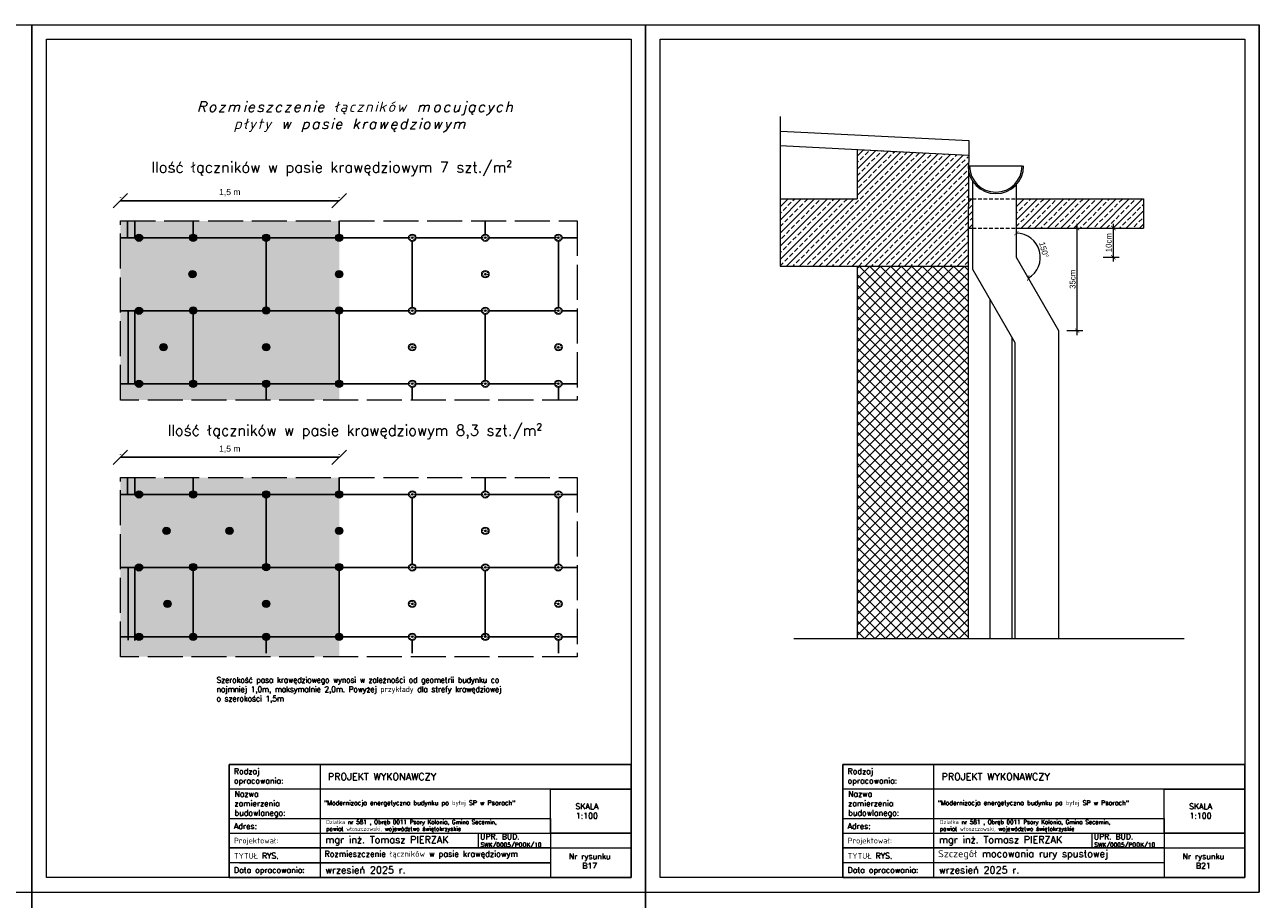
# Model space of a CAD drawing. Header units: millimetres. Extents: x 107252 to 132489, y 44218 to 60710.
# Tile 72 of 72: x 128264 to 132489, y 56023 to 59018. Entities that reach past the tile are written whole.
import ezdxf

# ---------------------------------------------------------------- set-up
doc = ezdxf.new("R2010")
doc.units = ezdxf.units.MM
doc.linetypes.add('ACAD_ISO02W100', pattern=[15, 12, -3])
doc.linetypes.add('DASHED', pattern=[19.05, 12.7, -6.35])
for name, color, linetype, lineweight in [('cienka', 3, 'Continuous', 18), ('linia', 100, 'Continuous', 25), ('opisy', 4, 'Continuous', 18), ('przerywa', 100, 'ACAD_ISO02W100', 5)]:
    doc.layers.add(name, color=color, linetype=linetype, lineweight=lineweight)
doc.layers.add('DIMENSIONS', color=7, linetype='Continuous')
doc.styles.add('KASIA', font='romans.shx', dxfattribs={"height": 20})
doc.styles.get("Standard").update_dxf_attribs({"font": 'GOTHIC.TTF'})
doc.styles.add('tekst', font='segoeui.ttf', dxfattribs={"height": 20})
doc.styles.add('Times50', font='times.ttf', dxfattribs={"height": 60})
doc.linetypes.add('BATTING', pattern='A,0.00254,-2.54,[134,ltypeshp.shx,S=2.54,R=0,X=-2.54,Y=0],-5.08,[134,ltypeshp.shx,S=2.54,R=180,X=2.54,Y=0],-2.54', length=10.16254)
doc.dimstyles.new('Skala 20', dxfattribs={"dimtxt": 60, "dimasz": 50, "dimexe": 10, "dimexo": 80, "dimgap": 15, "dimtad": 1, "dimdec": 0, "dimrnd": 0.0095, "dimzin": 1, "dimtxsty": 'Times50', "dimblk": 'OBLIQUE', "dimcen": 50, "dimclrd": 256, "dimclre": 256, "dimclrt": 256, "dimadec": 0, "dimazin": 0, "dimtfac": 1, "dimtdec": 0, "dimtix": 1, "dimtmove": 0, "dimatfit": 3, "dimfxl": 1, "dimlwd": -1, "dimlwe": -1, "dimarcsym": 0})
doc.dimstyles.new('Tomek 10', dxfattribs={"dimtxt": 15, "dimasz": 15, "dimexe": 20, "dimexo": 0.625, "dimgap": 5, "dimtad": 1, "dimdec": 0, "dimtxsty": 'Standard', "dimblk": 'ARCHTICK', "dimcen": 2.5, "dimdle": 15, "dimclrd": 3, "dimclre": 3, "dimadec": 0, "dimazin": 0, "dimtfac": 1, "dimtdec": 0, "dimtmove": 2, "dimatfit": 3, "dimfxl": 35, "dimfxlon": 1, "dimlwd": 18, "dimlwe": 18, "dimarcsym": 0})
pattern_1 = [(45, (62036.5, 59627.475), (-22.45064, 22.45064), []), (45, (62058.95, 59627.475), (-22.45064, 22.45064), [15.875, -7.9375])]

# ---------------------------------------------------------------- blocks, each defined once
blk = doc.blocks.new('_Oblique')
at = {"color": 0, "linetype": 'ByBlock', "lineweight": -2}
blk.add_line((-0.5, -0.5), (0.5, 0.5), dxfattribs=at)
blk = doc.blocks.new('*D516')
at = {"layer": 'Defpoints', "color": 0, "linetype": 'ByBlock', "transparency": 16777216}
for p in [(128591.1, 58415.1), (128591.1, 58345.8), (129340.1, 58345.8)]:
    blk.add_point(p, dxfattribs=at)
at = {"layer": 'DIMENSIONS', "linetype": 'ByBlock', "transparency": 16777216}
for p, q in [((128591.1, 58425.8), (128591.1, 58425.1)), ((129340.1, 58415.1), (128591.1, 58415.1)), ((129340.1, 58425.8), (129340.1, 58425.1))]:
    blk.add_line(p, q, dxfattribs=at)
at = {"layer": 'DIMENSIONS', "linetype": 'ByBlock', "transparency": 16777216, "xscale": 50, "yscale": 50, "zscale": 50, "rotation": 180}
blk.add_blockref('_Oblique', (128591.1, 58415.1), dxfattribs=at)
at = {"layer": 'DIMENSIONS', "linetype": 'ByBlock', "transparency": 16777216, "xscale": 50, "yscale": 50, "zscale": 50}
blk.add_blockref('_Oblique', (129340.1, 58415.1), dxfattribs=at)
at = {"layer": 'DIMENSIONS', "linetype": 'ByBlock', "transparency": 16777216, "insert": (128965.6, 58442.7), "char_height": 60, "attachment_point": 5, "style": 'Times50'}
blk.add_mtext('{\\fArial|b0|i0|c0|p34;\\H0.34883x;1,5 m}', dxfattribs=at)
blk = doc.blocks.new('*D517')
at = {"layer": 'Defpoints', "color": 0, "linetype": 'ByBlock', "transparency": 16777216}
for p in [(128591.1, 57536.3), (128591.1, 57466.9), (129340.1, 57466.9)]:
    blk.add_point(p, dxfattribs=at)
at = {"layer": 'DIMENSIONS', "linetype": 'ByBlock', "transparency": 16777216}
for p, q in [((128591.1, 57546.9), (128591.1, 57546.3)), ((129340.1, 57546.9), (129340.1, 57546.3)), ((129340.1, 57536.3), (128591.1, 57536.3))]:
    blk.add_line(p, q, dxfattribs=at)
at = {"layer": 'DIMENSIONS', "linetype": 'ByBlock', "transparency": 16777216, "xscale": 50, "yscale": 50, "zscale": 50, "rotation": 180}
blk.add_blockref('_Oblique', (128591.1, 57536.3), dxfattribs=at)
at = {"layer": 'DIMENSIONS', "linetype": 'ByBlock', "transparency": 16777216, "xscale": 50, "yscale": 50, "zscale": 50}
blk.add_blockref('_Oblique', (129340.1, 57536.3), dxfattribs=at)
at = {"layer": 'DIMENSIONS', "linetype": 'ByBlock', "transparency": 16777216, "insert": (128965.6, 57563.9), "char_height": 60, "attachment_point": 5, "style": 'Times50'}
blk.add_mtext('{\\fArial|b0|i0|c0|p34;\\H0.34883x;1,5 m}', dxfattribs=at)
blk = doc.blocks.new('_ArchTick')
at = {"color": 0, "linetype": 'ByBlock', "const_width": 0.15}
blk.add_lwpolyline([(-0.5, -0.5), (0.5, 0.5)], dxfattribs=at)
blk = doc.blocks.new('*D690')
at = {"layer": 'cienka', "color": 3, "lineweight": 18, "transparency": 16777216}
for p, q in [((131954.1, 58321.3), (132009.1, 58321.3)), ((131989.1, 58336.3), (131989.1, 58206.3)), ((131954.1, 58221.3), (132009.1, 58221.3))]:
    blk.add_line(p, q, dxfattribs=at)
at = {"layer": 'Defpoints', "color": 0, "transparency": 16777216}
for p in [(131657.1, 58321.3), (131657.1, 58221.3), (131989.1, 58221.3)]:
    blk.add_point(p, dxfattribs=at)
at = {"layer": 'cienka', "color": 3, "lineweight": 18, "transparency": 16777216, "xscale": 15, "yscale": 15, "zscale": 15}
for p, rotation in [((131989.1, 58321.3), 90), ((131989.1, 58221.3), 270)]:
    blk.add_blockref('_ArchTick', p, dxfattribs=dict(at, rotation=rotation))
at = {"layer": 'cienka', "color": 0, "lineweight": 20, "transparency": 16777216, "insert": (131973.6, 58271.3), "char_height": 20, "attachment_point": 5, "rotation": 90}
blk.add_mtext('10cm', dxfattribs=at)
blk = doc.blocks.new('*D691')
at = {"layer": 'cienka', "color": 3, "lineweight": 18, "transparency": 16777216}
blk.add_arc((131657.1, 58221.3), 82.4, 300, 90, dxfattribs=at)
at = {"layer": 'Defpoints', "color": 0, "transparency": 16777216}
for p in [(131657.1, 58470), (131657.1, 58221.3), (131657.1, 58221.3), (131738.2, 58207), (131802.1, 57970.1)]:
    blk.add_point(p, dxfattribs=at)
at = {"layer": 'cienka', "color": 3, "lineweight": 18, "transparency": 16777216, "xscale": 15, "yscale": 15, "zscale": 15}
for p, rotation in [((131657.1, 58303.6), 179.9999999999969), ((131698.2, 58150), 209.9999999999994)]:
    blk.add_blockref('_ArchTick', p, dxfattribs=dict(at, rotation=rotation))
at = {"layer": 'cienka', "color": 0, "lineweight": 20, "transparency": 16777216, "insert": (131751.6, 58246.6), "char_height": 20, "attachment_point": 5, "rotation": 285}
blk.add_mtext('150°', dxfattribs=at)
blk = doc.blocks.new('*D692')
at = {"layer": 'cienka', "color": 3, "lineweight": 18, "transparency": 16777216}
for p, q in [((131830.3, 58321.3), (131885.3, 58321.3)), ((131865.3, 57955.1), (131865.3, 58336.3)), ((131830.3, 57970.1), (131885.3, 57970.1))]:
    blk.add_line(p, q, dxfattribs=at)
at = {"layer": 'Defpoints', "color": 0, "transparency": 16777216}
for p in [(131802.1, 58321.3), (131865.3, 58321.3), (131802.1, 57970.1)]:
    blk.add_point(p, dxfattribs=at)
at = {"layer": 'cienka', "color": 3, "lineweight": 18, "transparency": 16777216, "xscale": 15, "yscale": 15, "zscale": 15}
for p, rotation in [((131865.3, 58321.3), 90), ((131865.3, 57970.1), 270)]:
    blk.add_blockref('_ArchTick', p, dxfattribs=dict(at, rotation=rotation))
at = {"layer": 'cienka', "color": 0, "lineweight": 20, "transparency": 16777216, "insert": (131849.8, 58145.7), "char_height": 20, "attachment_point": 5, "rotation": 90}
blk.add_mtext('35cm', dxfattribs=at)

msp = doc.modelspace()

# ---------------------------------------------------------------- hatches: boundary and pattern name
at = {"lineweight": 5, "true_color": 0x000000}
for points in [[(129592.829, 58288.198, 1), (129587.301, 58288.198, 1)], [(129842.829, 58288.198, 1), (129837.301, 58288.198, 1)], [(130092.829, 58288.198, 1), (130087.301, 58288.198, 1)], [(129842.829, 58163.198, 1), (129837.301, 58163.198, 1)], [(129592.829, 58038.198, 1), (129587.301, 58038.198, 1)], [(129842.829, 58038.198, 1), (129837.301, 58038.198, 1)], [(130092.829, 58038.198, 1), (130087.301, 58038.198, 1)], [(129592.829, 57913.198, 1), (129587.301, 57913.198, 1)], [(130092.829, 57913.198, 1), (130087.301, 57913.198, 1)], [(129592.829, 57788.198, 1), (129587.301, 57788.198, 1)], [(129842.829, 57788.198, 1), (129837.301, 57788.198, 1)], [(130092.829, 57788.198, 1), (130087.301, 57788.198, 1)], [(129592.829, 57409.339, 1), (129587.301, 57409.339, 1)], [(129842.829, 57409.339, 1), (129837.301, 57409.339, 1)], [(130092.829, 57409.339, 1), (130087.301, 57409.339, 1)], [(129842.829, 57284.339, 1), (129837.301, 57284.339, 1)], [(129592.829, 57159.339, 1), (129587.301, 57159.339, 1)], [(129842.829, 57159.339, 1), (129837.301, 57159.339, 1)], [(130092.829, 57159.339, 1), (130087.301, 57159.339, 1)], [(129592.829, 57034.339, 1), (129587.301, 57034.339, 1)], [(130092.829, 57034.339, 1), (130087.301, 57034.339, 1)], [(129592.829, 56921.839, 1), (129587.301, 56921.839, 1)], [(129842.829, 56921.839, 1), (129837.301, 56921.839, 1)], [(130092.829, 56921.839, 1), (130087.301, 56921.839, 1)]]:
    msp.add_hatch(color=18, dxfattribs=at).paths.add_polyline_path(points)
at = {"layer": 'cienka', "lineweight": 9, "true_color": 0x000000}
h = msp.add_hatch(dxfattribs=at)
h.set_pattern_fill('ANSI33', color=18, scale=5)
h.set_pattern_definition(pattern_1)
h.paths.add_polyline_path([(131112.057, 58421.291), (130848.7, 58421.291), (130848.754, 58191.291), (131492.057, 58191.291), (131492.057, 58321.291), (131492.057, 58571.291), (131113.005, 58590.243)])
h = msp.add_hatch(dxfattribs=at)
h.set_pattern_fill('ANSI33', color=18, scale=5)
h.set_pattern_definition(pattern_1)
h.paths.add_polyline_path([(131507.057, 58421.291), (131492.057, 58421.291), (131492.057, 58321.291), (131507.057, 58321.291)])
h.paths.add_polyline_path([(132092.057, 58421.291), (131657.057, 58421.291), (131657.057, 58321.291), (132092.057, 58321.291)])
h = msp.add_hatch(dxfattribs=at)
h.set_pattern_fill('ANSI37', color=18, scale=8)
h.set_pattern_definition([(45, (61827.923, 59627.475), (-17.960512, 17.960512), []), (135, (61827.923, 59627.475), (-17.960512, -17.960512), [])])
h.paths.add_polyline_path([(131492.057, 58191.291), (131112.057, 58191.291), (131112.057, 56915.794), (131492.057, 56915.794)])
at = {"layer": 'linia', "linetype": 'ByBlock', "lineweight": 20, "true_color": 0x000000}
h = msp.add_hatch(dxfattribs=at)
h.set_pattern_fill('DOTS', color=18, scale=5, style=0)
h.set_pattern_definition([(0, (156974.124, 47646.406), (3.96875, 7.9375), [0, -7.9375])])
h.paths.add_polyline_path([(128591.059, 58345.782), (129340.166, 58345.782), (129340.166, 57732.919), (128591.059, 57732.919)])
at = {"layer": 'linia', "linetype": 'ByBlock', "true_color": 0x000000}
h = msp.add_hatch(color=18, dxfattribs=at)
edge = h.paths.add_edge_path()
edge.add_arc((128654.851, 58288.198), 12.5, 0, 360)
h = msp.add_hatch(color=18, dxfattribs=at)
edge = h.paths.add_edge_path()
edge.add_arc((128840.065, 58288.198), 12.5, 0, 360)
h = msp.add_hatch(color=18, dxfattribs=at)
edge = h.paths.add_edge_path()
edge.add_arc((129090.065, 58288.198), 12.5, 0, 360)
h = msp.add_hatch(color=18, dxfattribs=at)
edge = h.paths.add_edge_path()
edge.add_arc((129340.065, 58288.198), 12.5, 0, 360)
h = msp.add_hatch(color=18, dxfattribs=at)
edge = h.paths.add_edge_path()
edge.add_arc((128837.65, 58163.198), 12.5, 0, 360)
h = msp.add_hatch(color=18, dxfattribs=at)
edge = h.paths.add_edge_path()
edge.add_arc((129340.065, 58163.198), 12.5, 0, 360)
h = msp.add_hatch(color=18, dxfattribs=at)
edge = h.paths.add_edge_path()
edge.add_arc((128840.113, 58039.287), 12.5, 0, 360)
h = msp.add_hatch(color=18, dxfattribs=at)
edge = h.paths.add_edge_path()
edge.add_arc((129090.113, 58039.287), 12.5, 0, 360)
h = msp.add_hatch(color=18, dxfattribs=at)
edge = h.paths.add_edge_path()
edge.add_arc((129340.113, 58039.287), 12.5, 0, 360)
h = msp.add_hatch(color=18, dxfattribs=at)
edge = h.paths.add_edge_path()
edge.add_arc((128654.851, 58038.198), 12.5, 0, 360)
h = msp.add_hatch(color=18, dxfattribs=at)
edge = h.paths.add_edge_path()
edge.add_arc((128738.994, 57913.198), 12.5, 0, 360)
h = msp.add_hatch(color=18, dxfattribs=at)
edge = h.paths.add_edge_path()
edge.add_arc((129090.065, 57913.198), 12.5, 0, 360)
h = msp.add_hatch(color=18, dxfattribs=at)
edge = h.paths.add_edge_path()
edge.add_arc((128654.851, 57788.198), 12.5, 0, 360)
h = msp.add_hatch(color=18, dxfattribs=at)
edge = h.paths.add_edge_path()
edge.add_arc((128840.065, 57788.198), 12.5, 0, 360)
h = msp.add_hatch(color=18, dxfattribs=at)
edge = h.paths.add_edge_path()
edge.add_arc((129090.065, 57788.198), 12.5, 0, 360)
h = msp.add_hatch(color=18, dxfattribs=at)
edge = h.paths.add_edge_path()
edge.add_arc((129340.065, 57788.198), 12.5, 0, 360)
at = {"layer": 'linia', "linetype": 'ByBlock', "lineweight": 20, "true_color": 0x000000}
h = msp.add_hatch(dxfattribs=at)
h.set_pattern_fill('DOTS', color=18, scale=5, style=0)
h.set_pattern_definition([(0, (156974.124, 46767.547), (3.96875, 7.9375), [0, -7.9375])])
h.paths.add_polyline_path([(128591.059, 57466.923), (129340.166, 57466.923), (129340.166, 56854.06), (128591.059, 56854.06)])
at = {"layer": 'linia', "linetype": 'ByBlock', "true_color": 0x000000}
h = msp.add_hatch(color=18, dxfattribs=at)
edge = h.paths.add_edge_path()
edge.add_arc((128654.851, 57409.339), 12.5, 0, 360)
h = msp.add_hatch(color=18, dxfattribs=at)
edge = h.paths.add_edge_path()
edge.add_arc((128840.065, 57409.339), 12.5, 0, 360)
h = msp.add_hatch(color=18, dxfattribs=at)
edge = h.paths.add_edge_path()
edge.add_arc((129090.065, 57409.339), 12.5, 0, 360)
h = msp.add_hatch(color=18, dxfattribs=at)
edge = h.paths.add_edge_path()
edge.add_arc((129340.065, 57409.339), 12.5, 0, 360)
h = msp.add_hatch(color=18, dxfattribs=at)
edge = h.paths.add_edge_path()
edge.add_arc((128748.659, 57284.339), 12.5, 0, 360)
h = msp.add_hatch(color=18, dxfattribs=at)
edge = h.paths.add_edge_path()
edge.add_arc((128965.065, 57284.339), 12.5, 0, 360)
h = msp.add_hatch(color=18, dxfattribs=at)
edge = h.paths.add_edge_path()
edge.add_arc((129340.065, 57284.339), 12.5, 0, 360)
h = msp.add_hatch(color=18, dxfattribs=at)
edge = h.paths.add_edge_path()
edge.add_arc((128654.851, 57159.339), 12.5, 0, 360)
h = msp.add_hatch(color=18, dxfattribs=at)
edge = h.paths.add_edge_path()
edge.add_arc((128840.113, 57160.428), 12.5, 0, 360)
h = msp.add_hatch(color=18, dxfattribs=at)
edge = h.paths.add_edge_path()
edge.add_arc((129090.113, 57160.428), 12.5, 0, 360)
h = msp.add_hatch(color=18, dxfattribs=at)
edge = h.paths.add_edge_path()
edge.add_arc((129340.113, 57160.428), 12.5, 0, 360)
h = msp.add_hatch(color=18, dxfattribs=at)
edge = h.paths.add_edge_path()
edge.add_arc((128752.343, 57034.339), 12.5, 0, 360)
h = msp.add_hatch(color=18, dxfattribs=at)
edge = h.paths.add_edge_path()
edge.add_arc((129090.065, 57034.339), 12.5, 0, 360)
h = msp.add_hatch(color=18, dxfattribs=at)
edge = h.paths.add_edge_path()
edge.add_arc((128654.851, 56921.839), 12.5, 0, 360)
h = msp.add_hatch(color=18, dxfattribs=at)
edge = h.paths.add_edge_path()
edge.add_arc((128840.065, 56921.839), 12.5, 0, 360)
h = msp.add_hatch(color=18, dxfattribs=at)
edge = h.paths.add_edge_path()
edge.add_arc((129090.065, 56921.839), 12.5, 0, 360)
h = msp.add_hatch(color=18, dxfattribs=at)
edge = h.paths.add_edge_path()
edge.add_arc((129340.065, 56921.839), 12.5, 0, 360)

# ---------------------------------------------------------------- linework, layer by layer
at = {"color": 18, "lineweight": 5, "true_color": 0x000000}
for centre, radius in [((128654.851, 58288.198), 12.5), ((128840.065, 58288.198), 12.5), ((129090.065, 58288.198), 12.5), ((129340.065, 58288.198), 12.5), ((129590.065, 58288.198), 12.5), ((129580.028, 58289.287), 1.269), ((129582.198, 58281.87), 1.269), ((129583.738, 58296.065), 1.269), ((129590.065, 58288.198), 2.764), ((129588.976, 58278.16), 1.269), ((129591.154, 58298.235), 1.269), ((129596.392, 58280.33), 1.269), ((129597.933, 58294.525), 1.269), ((129600.102, 58287.108), 1.269), ((129840.065, 58288.198), 12.5), ((129830.028, 58289.287), 1.269), ((129832.198, 58281.87), 1.269), ((129833.738, 58296.065), 1.269), ((129840.065, 58288.198), 2.764), ((129838.976, 58278.16), 1.269), ((129841.154, 58298.235), 1.269), ((129846.392, 58280.33), 1.269), ((129847.933, 58294.525), 1.269), ((129850.102, 58287.108), 1.269), ((130090.065, 58288.198), 12.5), ((130080.028, 58289.287), 1.269), ((130082.198, 58281.87), 1.269), ((130083.738, 58296.065), 1.269), ((130090.065, 58288.198), 2.764), ((130088.976, 58278.16), 1.269), ((130091.154, 58298.235), 1.269), ((130096.392, 58280.33), 1.269), ((130097.933, 58294.525), 1.269), ((130100.102, 58287.108), 1.269), ((128837.65, 58163.198), 12.5), ((129340.065, 58163.198), 12.5), ((129840.065, 58163.198), 12.5), ((129830.028, 58164.287), 1.269), ((129832.198, 58156.87), 1.269), ((129833.738, 58171.065), 1.269), ((129840.065, 58163.198), 2.764), ((129838.976, 58153.16), 1.269), ((129841.154, 58173.235), 1.269), ((129846.392, 58155.33), 1.269), ((129847.933, 58169.525), 1.269), ((129850.102, 58162.108), 1.269), ((128840.113, 58039.287), 12.5), ((129090.113, 58039.287), 12.5), ((129340.113, 58039.287), 12.5), ((128654.851, 58038.198), 12.5), ((129590.065, 58038.198), 12.5), ((129580.028, 58039.287), 1.269), ((129582.198, 58031.87), 1.269), ((129583.738, 58046.065), 1.269), ((129590.065, 58038.198), 2.764), ((129588.976, 58028.16), 1.269), ((129591.154, 58048.235), 1.269), ((129596.392, 58030.33), 1.269), ((129597.933, 58044.525), 1.269), ((129600.102, 58037.108), 1.269), ((129840.065, 58038.198), 12.5), ((129830.028, 58039.287), 1.269), ((129832.198, 58031.87), 1.269), ((129833.738, 58046.065), 1.269), ((129840.065, 58038.198), 2.764), ((129838.976, 58028.16), 1.269), ((129841.154, 58048.235), 1.269), ((129846.392, 58030.33), 1.269), ((129847.933, 58044.525), 1.269), ((129850.102, 58037.108), 1.269), ((130090.065, 58038.198), 12.5), ((130080.028, 58039.287), 1.269), ((130082.198, 58031.87), 1.269), ((130083.738, 58046.065), 1.269), ((130090.065, 58038.198), 2.764), ((130088.976, 58028.16), 1.269), ((130091.154, 58048.235), 1.269), ((130096.392, 58030.33), 1.269), ((130097.933, 58044.525), 1.269), ((130100.102, 58037.108), 1.269), ((128738.994, 57913.198), 12.5), ((129090.065, 57913.198), 12.5), ((129590.065, 57913.198), 12.5), ((130090.065, 57913.198), 12.5), ((129580.028, 57914.287), 1.269), ((129582.198, 57906.87), 1.269), ((129583.738, 57921.065), 1.269), ((129590.065, 57913.198), 2.764), ((129588.976, 57903.16), 1.269), ((129591.154, 57923.235), 1.269), ((129596.392, 57905.33), 1.269), ((129597.933, 57919.525), 1.269), ((129600.102, 57912.108), 1.269), ((130080.028, 57914.287), 1.269), ((130082.198, 57906.87), 1.269), ((130083.738, 57921.065), 1.269), ((130090.065, 57913.198), 2.764), ((130088.976, 57903.16), 1.269), ((130091.154, 57923.235), 1.269), ((130096.392, 57905.33), 1.269), ((130097.933, 57919.525), 1.269), ((130100.102, 57912.108), 1.269), ((128654.851, 57788.198), 12.5), ((128840.065, 57788.198), 12.5), ((129090.065, 57788.198), 12.5), ((129340.065, 57788.198), 12.5), ((129590.065, 57788.198), 12.5), ((129591.154, 57798.235), 1.269), ((129840.065, 57788.198), 12.5), ((129841.154, 57798.235), 1.269), ((130090.065, 57788.198), 12.5), ((130091.154, 57798.235), 1.269), ((129580.028, 57789.287), 1.269), ((129582.198, 57781.87), 1.269), ((129583.738, 57796.065), 1.269), ((129590.065, 57788.198), 2.764), ((129588.976, 57778.16), 1.269), ((129596.392, 57780.33), 1.269), ((129597.933, 57794.525), 1.269), ((129600.102, 57787.108), 1.269), ((129830.028, 57789.287), 1.269), ((129832.198, 57781.87), 1.269), ((129833.738, 57796.065), 1.269), ((129840.065, 57788.198), 2.764), ((129838.976, 57778.16), 1.269), ((129846.392, 57780.33), 1.269), ((129847.933, 57794.525), 1.269), ((129850.102, 57787.108), 1.269), ((130080.028, 57789.287), 1.269), ((130082.198, 57781.87), 1.269), ((130083.738, 57796.065), 1.269), ((130090.065, 57788.198), 2.764), ((130088.976, 57778.16), 1.269), ((130096.392, 57780.33), 1.269), ((130097.933, 57794.525), 1.269), ((130100.102, 57787.108), 1.269), ((128654.851, 57409.339), 12.5), ((128840.065, 57409.339), 12.5), ((129090.065, 57409.339), 12.5), ((129340.065, 57409.339), 12.5), ((129590.065, 57409.339), 12.5), ((129583.738, 57417.206), 1.269), ((129591.154, 57419.376), 1.269), ((129840.065, 57409.339), 12.5), ((129833.738, 57417.206), 1.269), ((129841.154, 57419.376), 1.269), ((130090.065, 57409.339), 12.5), ((130083.738, 57417.206), 1.269), ((130091.154, 57419.376), 1.269), ((129580.028, 57410.428), 1.269), ((129582.198, 57403.011), 1.269), ((129590.065, 57409.339), 2.764), ((129588.976, 57399.302), 1.269), ((129596.392, 57401.471), 1.269), ((129597.933, 57415.666), 1.269), ((129600.102, 57408.249), 1.269), ((129830.028, 57410.428), 1.269), ((129832.198, 57403.011), 1.269), ((129840.065, 57409.339), 2.764), ((129838.976, 57399.302), 1.269), ((129846.392, 57401.471), 1.269), ((129847.933, 57415.666), 1.269), ((129850.102, 57408.249), 1.269), ((130080.028, 57410.428), 1.269), ((130082.198, 57403.011), 1.269), ((130090.065, 57409.339), 2.764), ((130088.976, 57399.302), 1.269), ((130096.392, 57401.471), 1.269), ((130097.933, 57415.666), 1.269), ((130100.102, 57408.249), 1.269), ((128748.659, 57284.339), 12.5), ((128965.065, 57284.339), 12.5), ((129340.065, 57284.339), 12.5), ((129840.065, 57284.339), 12.5), ((129833.738, 57292.206), 1.269), ((129841.154, 57294.376), 1.269), ((129847.933, 57290.666), 1.269), ((129830.028, 57285.428), 1.269), ((129832.198, 57278.011), 1.269), ((129840.065, 57284.339), 2.764), ((129838.976, 57274.302), 1.269), ((129846.392, 57276.471), 1.269), ((129850.102, 57283.249), 1.269), ((128654.851, 57159.339), 12.5), ((128840.113, 57160.428), 12.5), ((129090.113, 57160.428), 12.5), ((129340.113, 57160.428), 12.5), ((129590.065, 57159.339), 12.5), ((129583.738, 57167.206), 1.269), ((129591.154, 57169.376), 1.269), ((129597.933, 57165.666), 1.269), ((129840.065, 57159.339), 12.5), ((129833.738, 57167.206), 1.269), ((129841.154, 57169.376), 1.269), ((129847.933, 57165.666), 1.269), ((130090.065, 57159.339), 12.5), ((130083.738, 57167.206), 1.269), ((130091.154, 57169.376), 1.269), ((130097.933, 57165.666), 1.269), ((129580.028, 57160.428), 1.269), ((129582.198, 57153.011), 1.269), ((129590.065, 57159.339), 2.764), ((129588.976, 57149.302), 1.269), ((129596.392, 57151.471), 1.269), ((129600.102, 57158.249), 1.269), ((129830.028, 57160.428), 1.269), ((129832.198, 57153.011), 1.269), ((129840.065, 57159.339), 2.764), ((129838.976, 57149.302), 1.269), ((129846.392, 57151.471), 1.269), ((129850.102, 57158.249), 1.269), ((130080.028, 57160.428), 1.269), ((130082.198, 57153.011), 1.269), ((130090.065, 57159.339), 2.764), ((130088.976, 57149.302), 1.269), ((130096.392, 57151.471), 1.269), ((130100.102, 57158.249), 1.269), ((128752.343, 57034.339), 12.5), ((129090.065, 57034.339), 12.5), ((129590.065, 57034.339), 12.5), ((129583.738, 57042.206), 1.269), ((129591.154, 57044.376), 1.269), ((129597.933, 57040.666), 1.269), ((130090.065, 57034.339), 12.5), ((130083.738, 57042.206), 1.269), ((130091.154, 57044.376), 1.269), ((130097.933, 57040.666), 1.269), ((129580.028, 57035.428), 1.269), ((129582.198, 57028.011), 1.269), ((129590.065, 57034.339), 2.764), ((129588.976, 57024.302), 1.269), ((129596.392, 57026.471), 1.269), ((129600.102, 57033.249), 1.269), ((130080.028, 57035.428), 1.269), ((130082.198, 57028.011), 1.269), ((130090.065, 57034.339), 2.764), ((130088.976, 57024.302), 1.269), ((130096.392, 57026.471), 1.269), ((130100.102, 57033.249), 1.269), ((128654.851, 56921.839), 12.5), ((128840.065, 56921.839), 12.5), ((129090.065, 56921.839), 12.5), ((129340.065, 56921.839), 12.5), ((129590.065, 56921.839), 12.5), ((129580.028, 56922.928), 1.269), ((129582.198, 56915.511), 1.269), ((129583.738, 56929.706), 1.269), ((129590.065, 56921.839), 2.764), ((129588.976, 56911.802), 1.269), ((129591.154, 56931.876), 1.269), ((129596.392, 56913.971), 1.269), ((129597.933, 56928.166), 1.269), ((129600.102, 56920.749), 1.269), ((129840.065, 56921.839), 12.5), ((129830.028, 56922.928), 1.269), ((129832.198, 56915.511), 1.269), ((129833.738, 56929.706), 1.269), ((129840.065, 56921.839), 2.764), ((129838.976, 56911.802), 1.269), ((129841.154, 56931.876), 1.269), ((129846.392, 56913.971), 1.269), ((129847.933, 56928.166), 1.269), ((129850.102, 56920.749), 1.269), ((130090.065, 56921.839), 12.5), ((130080.028, 56922.928), 1.269), ((130082.198, 56915.511), 1.269), ((130083.738, 56929.706), 1.269), ((130090.065, 56921.839), 2.764), ((130088.976, 56911.802), 1.269), ((130091.154, 56931.876), 1.269), ((130096.392, 56913.971), 1.269), ((130097.933, 56928.166), 1.269), ((130100.102, 56920.749), 1.269)]:
    msp.add_circle(centre, radius, dxfattribs=at)
at = {"layer": 'cienka', "color": 18, "true_color": 0x000000}
for p, q in [((126188.734, 59017.75), (128288.734, 59017.75)), ((128288.734, 59017.75), (128288.734, 56047.75)), ((128288.734, 56047.75), (128288.734, 59017.75)), ((128288.734, 59017.75), (130388.734, 59017.75)), ((128288.734, 56047.75), (128288.734, 59017.75)), ((130388.734, 59017.75), (130388.734, 56047.75)), ((130388.734, 56047.75), (130388.734, 59017.75)), ((130388.734, 59017.75), (132488.734, 59017.75)), ((130388.734, 56047.75), (130388.734, 59017.75)), ((132488.734, 59017.75), (132488.734, 56047.75)), ((132488.734, 56047.75), (132488.734, 59017.75)), ((128338.734, 56097.75), (128338.734, 58967.75)), ((128338.734, 58967.75), (130338.734, 58967.75)), ((128338.734, 56097.75), (128338.734, 58967.75)), ((130338.734, 58967.75), (130338.734, 56097.75)), ((130438.734, 58967.75), (132438.734, 58967.75)), ((130438.734, 56097.75), (130438.734, 58967.75)), ((132438.734, 58967.75), (132438.734, 56097.75)), ((129815.713, 56249.497), (129815.713, 56199.148)), ((131915.713, 56249.497), (131915.713, 56199.148)), ((130026.734, 56198.516), (130338.734, 56198.516)), ((132126.734, 56198.516), (132438.734, 56198.516)), ((130338.734, 56097.75), (128338.734, 56097.75)), ((132438.734, 56097.75), (130438.734, 56097.75)), ((126188.734, 56047.75), (128288.734, 56047.75)), ((126188.734, 56047.75), (128288.734, 56047.75)), ((128288.734, 56047.75), (128288.734, 53077.75)), ((128288.734, 53077.75), (128288.734, 56047.75)), ((128288.734, 56047.75), (130388.734, 56047.75)), ((128288.734, 56047.75), (130388.734, 56047.75)), ((128288.734, 53077.75), (128288.734, 56047.75)), ((130388.734, 56047.75), (130388.734, 53077.75)), ((130388.734, 53077.75), (130388.734, 56047.75)), ((130388.734, 56047.75), (132488.734, 56047.75))]:
    msp.add_line(p, q, dxfattribs=at)
at = {"layer": 'cienka', "color": 18, "lineweight": 9, "true_color": 0x000000}
for p, q in [((130848.634, 58703.462), (130848.754, 58191.291)), ((130851.131, 58653.4), (131494.554, 58621.228)), ((130848.634, 58603.462), (131492.057, 58571.291)), ((131494.554, 58621.228), (131492.057, 58321.291)), ((131112.057, 58590.291), (131112.057, 58421.291)), ((131112.057, 58590.291), (131492.057, 58571.291)), ((130848.754, 58421.291), (131112.057, 58421.291)), ((131492.057, 58421.291), (131507.057, 58421.291)), ((131657.057, 58421.291), (132092.057, 58421.291)), ((132092.057, 58421.291), (132092.057, 58321.291)), ((131492.057, 58321.291), (131492.057, 56915.794)), ((131492.057, 58321.291), (131507.057, 58321.291)), ((131657.057, 58321.291), (132092.057, 58321.291)), ((130848.754, 58191.291), (131492.057, 58191.291)), ((131112.057, 58191.291), (131112.057, 56915.794))]:
    msp.add_line(p, q, dxfattribs=at)
at = {"layer": 'cienka', "color": 18, "lineweight": 20, "true_color": 0x000000}
for p, q in [((131497.057, 58534.26), (131677.057, 58534.26)), ((131507.057, 58483.026), (131507.057, 58181.098)), ((131657.057, 58470.034), (131657.057, 58221.291)), ((131657.057, 58221.291), (131802.057, 57970.143)), ((131507.057, 58181.098), (131652.057, 57929.951)), ((131802.057, 57970.143), (131802.057, 56915.794)), ((131642.057, 57947.272), (131642.057, 56915.794)), ((131652.057, 57929.951), (131652.057, 56915.794)), ((130895.809, 56915.794), (132231.595, 56915.794))]:
    msp.add_line(p, q, dxfattribs=at)
at = {"layer": 'cienka', "color": 18, "linetype": 'DASHED', "lineweight": 20, "true_color": 0x000000}
for p, q in [((131507.057, 58421.291), (131657.057, 58421.291)), ((131507.057, 58321.291), (131657.057, 58321.291))]:
    msp.add_line(p, q, dxfattribs=at)
at = {"layer": 'cienka', "color": 18, "linetype": 'BATTING', "lineweight": 9, "ltscale": 7.5, "true_color": 0x000000}
msp.add_line((131567.057, 58077.175), (131567.057, 56915.794), dxfattribs=at)
at = {"layer": 'cienka', "color": 18, "lineweight": 20, "true_color": 0x000000}
for radius in [95, 90]:
    msp.add_arc((131587.057, 58534.26), radius, 180, 0, dxfattribs=at)
at = {"layer": 'linia', "color": 18, "linetype": 'BATTING', "ltscale": 2.4, "true_color": 0x000000}
for p, q in [((128616.115, 58342.77), (128616.115, 58290.206)), ((128617.656, 58035.465), (128617.656, 57789.563)), ((128616.115, 57463.911), (128616.115, 57411.347)), ((128617.656, 57156.607), (128617.656, 56910.705))]:
    msp.add_line(p, q, dxfattribs=at)
at = {"layer": 'linia', "color": 18, "true_color": 0x000000}
for p, q in [((128641.059, 58345.782), (128641.059, 58288.198)), ((128840.065, 58300.698), (128840.065, 58345.782)), ((129340.065, 58300.698), (129340.065, 58345.782)), ((129840.065, 58300.698), (129840.065, 58345.782)), ((128591.059, 58288.198), (128827.565, 58288.198)), ((128852.565, 58288.198), (129077.565, 58288.198)), ((129090.065, 58275.698), (129090.065, 58050.698)), ((129102.565, 58288.198), (129327.565, 58288.198)), ((129352.565, 58288.198), (129577.565, 58288.198)), ((129590.065, 58275.698), (129590.065, 58050.698)), ((129602.565, 58288.198), (129827.565, 58288.198)), ((129852.565, 58288.198), (130077.565, 58288.198)), ((130090.065, 58275.698), (130090.065, 58050.698)), ((130102.565, 58288.198), (130154.586, 58288.198)), ((128591.059, 58038.198), (128827.565, 58038.198)), ((128641.059, 58038.198), (128641.059, 57788.198)), ((128840.065, 58025.698), (128840.065, 57800.698)), ((128852.565, 58038.198), (129077.565, 58038.198)), ((129102.565, 58038.198), (129327.565, 58038.198)), ((129340.065, 58025.698), (129340.065, 57800.698)), ((129352.565, 58038.198), (129577.565, 58038.198)), ((129602.565, 58038.198), (129827.565, 58038.198)), ((129840.065, 58025.698), (129840.065, 57800.698)), ((129852.565, 58038.198), (130077.565, 58038.198)), ((130102.565, 58038.198), (130154.586, 58038.198)), ((128591.059, 57788.198), (128827.565, 57788.198)), ((128852.565, 57788.198), (129077.565, 57788.198)), ((129090.065, 57775.698), (129090.065, 57732.488)), ((129102.565, 57788.198), (129327.565, 57788.198)), ((129352.565, 57788.198), (129577.565, 57788.198)), ((129590.065, 57775.698), (129590.065, 57732.488)), ((129602.565, 57788.198), (129827.565, 57788.198)), ((129852.565, 57788.198), (130077.565, 57788.198)), ((130090.065, 57775.698), (130090.065, 57732.488)), ((130102.565, 57788.198), (130154.586, 57788.198)), ((128641.059, 57466.923), (128641.059, 57409.339)), ((128840.065, 57421.839), (128840.065, 57466.923)), ((129340.065, 57421.839), (129340.065, 57466.923)), ((129840.065, 57421.839), (129840.065, 57466.923)), ((128591.059, 57409.339), (128827.565, 57409.339)), ((128852.565, 57409.339), (129077.565, 57409.339)), ((129090.065, 57396.839), (129090.065, 57171.839)), ((129102.565, 57409.339), (129327.565, 57409.339)), ((129352.565, 57409.339), (129577.565, 57409.339)), ((129590.065, 57396.839), (129590.065, 57171.839)), ((129602.565, 57409.339), (129827.565, 57409.339)), ((129852.565, 57409.339), (130077.565, 57409.339)), ((130090.065, 57396.839), (130090.065, 57171.839)), ((130102.565, 57409.339), (130154.586, 57409.339)), ((128591.059, 57159.339), (128827.565, 57159.339)), ((128641.059, 57159.339), (128641.059, 56909.339)), ((128840.065, 57146.839), (128840.065, 56921.839)), ((128852.565, 57159.339), (129077.565, 57159.339)), ((129102.565, 57159.339), (129327.565, 57159.339)), ((129340.065, 57146.839), (129340.065, 56921.839)), ((129352.565, 57159.339), (129577.565, 57159.339)), ((129602.565, 57159.339), (129827.565, 57159.339)), ((129840.065, 57146.839), (129840.065, 56921.839)), ((129852.565, 57159.339), (130077.565, 57159.339)), ((130102.565, 57159.339), (130154.586, 57159.339)), ((128591.059, 56921.839), (128827.565, 56921.839)), ((128852.565, 56921.839), (129077.565, 56921.839)), ((129102.565, 56921.839), (129327.565, 56921.839)), ((129352.565, 56921.839), (129577.565, 56921.839)), ((129602.565, 56921.839), (129827.565, 56921.839)), ((129852.565, 56921.839), (130077.565, 56921.839)), ((130102.565, 56921.839), (130154.586, 56921.839)), ((129090.065, 56909.339), (129090.065, 56866.129)), ((129590.065, 56909.339), (129590.065, 56866.129)), ((130090.065, 56909.339), (130090.065, 56866.129))]:
    msp.add_line(p, q, dxfattribs=at)
at = {"layer": 'opisy', "color": 18, "true_color": 0x000000}
msp.add_line((132162.734, 56148.116), (132162.734, 56097.75), dxfattribs=at)
at = {"layer": 'opisy', "color": 18, "linetype": 'Continuous', "lineweight": 0, "true_color": 0x000000, "flags": 128}
for points in [[(128963.024, 56097.75), (128963.024, 56484.047), (129274.313, 56484.013), (129274.313, 56097.716)], [(131063.024, 56097.75), (131063.024, 56484.047), (131374.313, 56484.013), (131374.313, 56097.716)], [(130062.734, 56400.047), (130338.734, 56400.047), (130338.734, 56248.864), (130062.734, 56248.864)], [(132162.734, 56400.047), (132438.734, 56400.047), (132438.734, 56248.864), (132162.734, 56248.864)]]:
    msp.add_lwpolyline(points, close=True, dxfattribs=at)
for points in [[(128963.024, 56484.03), (130338.734, 56484.03), (130338.734, 56400.047), (128963.024, 56400.047)], [(130002.734, 56484.03), (130338.734, 56484.03)], [(131063.024, 56484.03), (132438.734, 56484.03), (132438.734, 56400.047), (131063.024, 56400.047)], [(132102.734, 56484.03), (132438.734, 56484.03)], [(128963.024, 56299.264), (130062.734, 56299.264), (130062.734, 56148.116), (128963.024, 56148.116)], [(131063.024, 56299.264), (132162.734, 56299.264), (132162.734, 56148.116), (131063.024, 56148.116)], [(128963.024, 56248.864), (130062.734, 56248.864), (130062.734, 56198.516), (128963.024, 56198.516)], [(130002.734, 56248.864), (130338.734, 56248.864)], [(131063.024, 56248.864), (132162.734, 56248.864), (132162.734, 56198.516), (131063.024, 56198.516)], [(132102.734, 56248.864), (132438.734, 56248.864)], [(128963.024, 56198.516), (130062.734, 56198.516), (130062.734, 56148.133), (128963.024, 56148.133)], [(131063.024, 56198.516), (132162.734, 56198.516), (132162.734, 56148.133), (131063.024, 56148.133)], [(128999.024, 56148.133), (130062.734, 56148.133), (130062.734, 56097.75), (128999.024, 56097.75)]]:
    msp.add_lwpolyline(points, dxfattribs=at)
at = {"layer": 'opisy', "color": 18, "lineweight": 25, "true_color": 0x000000}
for points in [[(128963.024, 56484.03), (130338.734, 56484.03), (130338.734, 56097.75), (128963.024, 56097.75)], [(131063.024, 56484.03), (132438.734, 56484.03), (132438.734, 56097.75), (131063.024, 56097.75)]]:
    msp.add_lwpolyline(points, close=True, dxfattribs=at)
at = {"layer": 'przerywa', "color": 18, "ltscale": 10, "true_color": 0x000000}
for points in [[(128591.059, 58345.782), (130154.586, 58345.782), (130154.586, 57732.488), (128591.059, 57732.488)], [(128591.059, 57466.923), (130154.586, 57466.923), (130154.586, 56853.629), (128591.059, 56853.629)]]:
    msp.add_lwpolyline(points, close=True, dxfattribs=at)

# ---------------------------------------------------------------- texts
at = {"layer": 'cienka', "color": 18, "linetype": 'Continuous', "true_color": 0x000000, "insert": (128800.628, 58754.148), "char_height": 35, "width": 1325.34862, "attachment_point": 1, "style": 'tekst'}
msp.add_mtext('\\A1;\\pxi1.49829;{\\Fromans|c238;\\Q15;\\T1.2;Rozmieszczenie łączników mocujących \\P\\pi5.10971;płyty w pasie krawędziowym\\H1.0317x; }', dxfattribs=at)
at = {"layer": 'cienka', "color": 18, "true_color": 0x000000, "attachment_point": 1}
for s, insert, char_height, width in [('{\\Fromans|c238; Ilość ł\\C0;ą\\C256;czników w pasie krawędziowym 7 szt./m\\Fromans|c0;²}', (128671.691, 58548.29), 37, 1584.71776), ('{\\Fromans|c238; Ilość ł\\C0;ą\\C256;czników w pasie krawędziowym 8,3 szt./m\\Fromans|c0;²}', (128727.068, 57647.31), 37, 2017.6019), ('{\\Fromans|c0;\\T0.95;Szerokość pasa krawędziowego wynosi w zależności od geometrii budynku co najmniej 1,0m, maksymalnie 2,0m. Powyżej przykłady dla strefy krawędziowej o szerokości 1,5m}', (128920.226, 56783.795), 19.2, 1057.74947)]:
    msp.add_mtext(s, dxfattribs=dict(at, insert=insert, char_height=char_height, width=width))
at = {"layer": 'opisy', "color": 18, "linetype": 'Continuous', "lineweight": 0, "true_color": 0x000000, "attachment_point": 4, "style": 'KASIA'}
for s, insert, char_height, width in [('\\A1;{\\H0.80952x;Rodzaj opracowania:}', (128979.85, 56441.761), 24, 141.54434), ('\\A1;\\pxql;PROJEKT WYKONAWCZY', (129301.201, 56442.841), 24, 946.31605), ('\\A1;{\\H0.80952x;Rodzaj opracowania:}', (131079.85, 56441.761), 24, 141.54434), ('\\A1;\\pxql;PROJEKT WYKONAWCZY', (131401.201, 56442.841), 24, 946.31605), ('\\A1;\\pxql;{\\H0.80952x;Nazwa \\Pzamierzenia\\Pbudowlanego:}', (128981.668, 56348.063), 24, 141.54434), ('\\A1;\\pxql;{\\H0.80952x;Nazwa \\Pzamierzenia\\Pbudowlanego:}', (131081.668, 56348.063), 24, 141.54434), ('\\A1;\\pxsm1.5;"Modernizacja energetyczna budynku po byłej SP w Psarach"', (129288.31, 56350.563), 15.6, 766.2055), ('\\A1;\\pxqc;{\\H0.80952x;SKALA\\P1:100}', (129813.738, 56324.847), 24, 747.85817), ('\\A1;\\pxsm1.5;"Modernizacja energetyczna budynku po byłej SP w Psarach"', (131388.31, 56350.563), 15.6, 766.2055), ('\\A1;\\pxqc;{\\H0.80952x;SKALA\\P1:100}', (131913.738, 56324.847), 24, 747.85817), ('\\A1;\\pxql;{\\H0.80952x;Adres:}', (128979.85, 56273.368), 24, 141.54434), ('\\A1;Działka nr 581 , Obręb 0011 Psary Kolonia, Gmina Secemin,\\Ppowiat włoszczowski, województwo świętokrzyskie', (129295.42, 56273.427), 14, 756.99257), ('\\A1;\\pxql;{\\H0.80952x;Adres:}', (131079.85, 56273.368), 24, 141.54434), ('\\A1;Działka nr 581 , Obręb 0011 Psary Kolonia, Gmina Secemin,\\Ppowiat włoszczowski, województwo świętokrzyskie', (131395.42, 56273.427), 14, 756.99257), ('\\A1;mgr inż. Tomasz PIERZAK', (129292.692, 56223.581), 24, 747.85817), ('\\A1;UPR. BUD.', (129822.223, 56237.331), 19.2, 598.28653), ('\\A1;mgr inż. Tomasz PIERZAK', (131392.692, 56223.581), 24, 747.85817), ('\\A1;UPR. BUD.', (131922.223, 56237.331), 19.2, 598.28653), ('\\A1;\\pxql;{\\H0.80952x;Projektował:}', (128979.85, 56220.89), 24, 747.85817), ('\\A1;SWK/0005/POOK/10', (129824.229, 56207.039), 14.4, 448.7149), ('\\A1;\\pxql;{\\H0.80952x;Projektował:}', (131079.85, 56220.89), 24, 747.85817), ('\\A1;SWK/0005/POOK/10', (131924.229, 56207.039), 14.4, 448.7149), ('\\A1;\\pxql;{\\H0.80952x;TYTUŁ RYS.}', (128979.85, 56171.685), 24, 747.85817), ('\\A1;Rozmieszczenie łączników w pasie krawędziowym ', (129289.416, 56174.915), 20, 997.20984), ('\\A1;\\pxqc;{\\H0.80952x;Nr rysunku\\PB17}', (129823.365, 56153.83), 24, 747.85817), ('\\A1;\\pxql;{\\H0.80952x;TYTUŁ RYS.}', (131079.85, 56171.685), 24, 747.85817), ('\\A1;Szczegół mocowania rury spustowej', (131389.416, 56174.915), 24, 747.85817), ('\\A1;\\pxqc;{\\H0.80952x;Nr rysunku\\PB21}', (131923.365, 56153.83), 24, 747.85817), ('\\A1;\\pxql;{\\H0.80952x;Data opracowania:}', (128979.85, 56119.647), 24, 747.85817), ('\\A1;wrzesień 2025 r.', (129292.692, 56122.971), 24, 747.85817), ('\\A1;\\pxql;{\\H0.80952x;Data opracowania:}', (131079.85, 56119.647), 24, 747.85817), ('\\A1;wrzesień 2025 r.', (131392.692, 56122.971), 24, 747.85817)]:
    msp.add_mtext(s, dxfattribs=dict(at, insert=insert, char_height=char_height, width=width))

# ---------------------------------------------------------------- dimensions: what is measured, and where the dimension line sits
at = {"layer": 'cienka', "color": 18, "lineweight": 20, "true_color": 0x000000}
dim = msp.add_angular_dim_2l(base=(131738.16, 58206.99), line1=((131657.057, 58221.291), (131802.057, 57970.143)), line2=((131657.057, 58470.034), (131657.057, 58221.291)), dimstyle='Tomek 10', override={"dimtxt": 20}, dxfattribs=at)
dim.commit()
dim.dimension.update_dxf_attribs({"geometry": '*D691', "text_midpoint": (131751.58, 58246.618)})
for base, p1, p2, text, picture, middle in [((131989.113, 58221.291), (131657.057, 58321.291), (131657.057, 58221.291), '10cm', '*D690', (131973.61, 58271.291)), ((131865.292, 58321.291), (131802.057, 57970.143), (131802.057, 58321.291), '35cm', '*D692', (131849.789, 58145.717))]:
    dim = msp.add_linear_dim(base=base, p1=p1, p2=p2, angle=90, text=text, dimstyle='Tomek 10', override={"dimtxt": 20}, dxfattribs=at)
    dim.commit()
    dim.dimension.update_dxf_attribs({"geometry": picture, "text_midpoint": middle})
at = {"layer": 'DIMENSIONS', "color": 18, "linetype": 'ByBlock', "true_color": 0x000000}
for base, p1, p2, picture, middle in [((128591.059, 58415.133), (129340.065, 58345.782), (128591.059, 58345.782), '*D516', (128965.562, 58442.711)), ((128591.059, 57536.274), (129340.065, 57466.923), (128591.059, 57466.923), '*D517', (128965.562, 57563.852))]:
    dim = msp.add_linear_dim(base=base, p1=p1, p2=p2, text='{\\fArial|b0|i0|c0|p34;\\H0.34883x;1,5 m}', dimstyle='Skala 20', dxfattribs=at)
    dim.commit()
    dim.dimension.update_dxf_attribs({"geometry": picture, "text_midpoint": middle})

doc.saveas('drawing.dxf')
